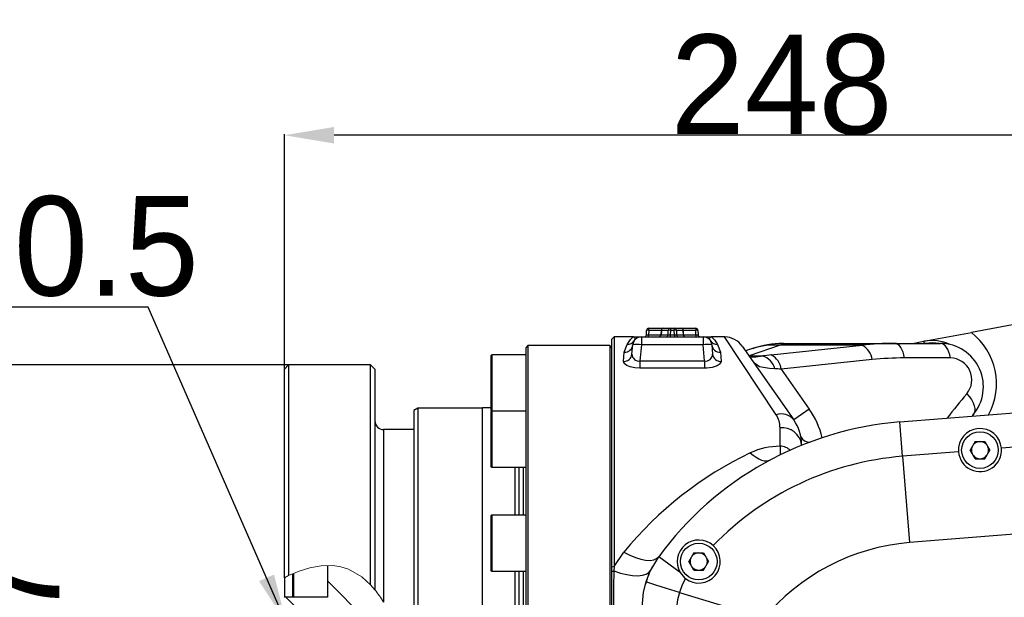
# Model space of a CAD drawing. Header units: millimetres. Extents: x -1 to 10933, y 0 to 7722.
# Tile 98 of 122: x 6536 to 7526, y 2770 to 3351. Entities that reach past the tile are written whole.
import ezdxf

# ---------------------------------------------------------------- set-up
doc = ezdxf.new("R2010")
doc.units = ezdxf.units.MM
doc.header["$LTSCALE"] = 13
doc.header["$PDSIZE"] = -1
doc.dimstyles.new('副本 (2) efort-st-3', dxfattribs={"dimtxt": 100, "dimasz": 50, "dimexe": 1.25, "dimexo": 0.625, "dimtad": 1, "dimdec": 0, "dimlfac": 0.2309, "dimdsep": 46, "dimtxsty": 'Standard', "dimcen": 2.5, "dimclrd": 3, "dimclre": 3, "dimadec": 0, "dimazin": 0, "dimtfac": 1, "dimtmove": 0, "dimatfit": 3, "dimfxl": 1, "dimarcsym": 0})

# ---------------------------------------------------------------- blocks, each defined once
blk = doc.blocks.new('*D190')
at = {"color": 3, "lineweight": -2}
for p, q in [((6801.84, 2999.75), (6801.84, 3235.73)), ((7826.5, 3234.48), (6851.84, 3234.48)), ((7876.5, 2614.08), (7876.5, 3235.73))]:
    blk.add_line(p, q, dxfattribs=at)
at = {"color": 3}
for points in [[(6851.84, 3242.81), (6851.84, 3226.15), (6801.84, 3234.48)], [(7826.5, 3226.15), (7826.5, 3242.81), (7876.5, 3234.48)]]:
    blk.add_solid(points, dxfattribs=at)
at = {"layer": 'Defpoints', "color": 0}
for p in [(6801.84, 3234.48), (6801.84, 2999.13), (7876.5, 2613.46)]:
    blk.add_point(p, dxfattribs=at)
at = {"color": 0, "insert": (7301.7, 3285.1), "char_height": 100, "attachment_point": 5}
blk.add_mtext('248', dxfattribs=at)
blk = doc.blocks.new('*D192')
at = {"color": 3, "lineweight": -2}
for p, q in [((6803.38, 2743.46), (6592.46, 2743.46)), ((6593.71, 2693.46), (6593.71, 2533.46)), ((6803.38, 2483.46), (6592.46, 2483.46))]:
    blk.add_line(p, q, dxfattribs=at)
at = {"color": 3}
for points in [[(6602.04, 2693.46), (6585.38, 2693.46), (6593.71, 2743.46)], [(6585.38, 2533.46), (6602.04, 2533.46), (6593.71, 2483.46)]]:
    blk.add_solid(points, dxfattribs=at)
at = {"layer": 'Defpoints', "color": 0}
for p in [(6804, 2743.46), (6593.71, 2483.46), (6804, 2483.46)]:
    blk.add_point(p, dxfattribs=at)
at = {"color": 0, "insert": (6540.85, 2616.39), "char_height": 100, "attachment_point": 5, "rotation": 90}
blk.add_mtext('φ60H7', dxfattribs=at)
blk = doc.blocks.new('*D194')
at = {"color": 3, "lineweight": -2}
for p, q in [((6805.55, 3003.46), (6417.15, 3003.46)), ((6418.4, 2953.46), (6418.4, 2273.46)), ((6805.55, 2223.46), (6417.15, 2223.46))]:
    blk.add_line(p, q, dxfattribs=at)
at = {"color": 3}
for points in [[(6426.73, 2953.46), (6410.06, 2953.46), (6418.4, 3003.46)], [(6410.06, 2273.46), (6426.73, 2273.46), (6418.4, 2223.46)]]:
    blk.add_solid(points, dxfattribs=at)
at = {"layer": 'Defpoints', "color": 0}
for p in [(6806.17, 3003.46), (6418.4, 2223.46), (6806.17, 2223.46)]:
    blk.add_point(p, dxfattribs=at)
at = {"color": 0, "insert": (6365.54, 2609.23), "char_height": 100, "attachment_point": 5, "rotation": 90}
blk.add_mtext('φ180', dxfattribs=at)
blk = doc.blocks.new('_DatumFilled')
at = {"color": 0, "linetype": 'ByBlock'}
blk.add_solid([(0, 0.57735), (-1, 0), (0, -0.57735)], dxfattribs=at)

msp = doc.modelspace()

# ---------------------------------------------------------------- hatches: boundary and pattern name
at = {"linetype": 'Continuous', "lineweight": 18}
h = msp.add_hatch(dxfattribs=at)
h.set_pattern_fill('ANSI31', color=256, scale=13, angle=90, style=0)
edge = h.paths.add_edge_path(flags=0)
edge.add_line((6845.17, 2801.71), (6845.17, 2769.68))
edge.add_line((6845.17, 2769.68), (6801.84, 2769.68))
edge.add_line((6801.84, 2769.68), (6801.84, 2745.63))
edge.add_line((6801.84, 2745.63), (6804, 2743.46))
edge.add_line((6804, 2743.46), (6869, 2743.46))
edge.add_arc((6869, 2741.29), 2.17, 0, 90, ccw=False)
edge.add_line((6871.17, 2741.29), (6871.17, 2658.96))
edge.add_line((6871.17, 2658.96), (6873.34, 2656.79))
edge.add_line((6873.34, 2656.79), (6892.84, 2656.79))
edge.add_arc((6892.84, 2654.63), 2.17, 0, 90, ccw=False)
edge.add_line((6895, 2654.63), (6895, 2635.13))
edge.add_line((6895, 2635.13), (6923.17, 2635.13))
edge.add_line((6923.17, 2635.13), (6923.17, 2713.59))
edge.add_spline(control_points=[(6923.17, 2713.59), (6911.4, 2752.19), (6889.71, 2797.34), (6850.86, 2801.8), (6845.17, 2801.71)], knot_values=[0.754745, 0.754745, 0.754745, 0.754745, 0.874621, 0.894393, 0.894393, 0.894393, 0.894393], weights=[1, 1, 1, 1, 1], degree=3, periodic=0)

# ---------------------------------------------------------------- linework, layer by layer
at = {"color": 7, "linetype": 'Continuous', "lineweight": 25}
for p, q in [((7743.15, 3082.36), (7492.5, 3036.04)), ((7168.23, 3038.2), (7168.23, 3040.29)), ((7168.23, 3040.29), (7182.86, 3040.29)), ((7182.86, 3040.29), (7189.9, 3040.29)), ((7189.9, 3040.29), (7193.78, 3040.29)), ((7189.9, 3040.29), (7189.9, 3038.2)), ((7193.78, 3040.29), (7193.78, 3038.2)), ((7193.78, 3040.29), (7200.82, 3040.29)), ((7200.82, 3040.29), (7215.44, 3040.29)), ((7215.44, 3040.29), (7215.44, 3038.2)), ((7133.34, 3031.63), (7131.17, 3029.46)), ((7131.17, 2799.87), (7131.17, 3029.46)), ((7152.84, 3031.63), (7133.34, 3031.63)), ((7133.34, 3031.63), (7133.34, 2800.84)), ((7152.84, 3031.63), (7160.72, 3031.63)), ((7160.82, 3031.63), (7160.75, 3031.63)), ((7160.78, 3031.63), (7222.9, 3031.63)), ((7160.78, 3031.63), (7160.78, 3023.71)), ((7165.91, 3033.72), (7166.07, 3038.2)), ((7168.23, 3038.2), (7168.08, 3033.72)), ((7168.08, 3031.63), (7168.08, 3033.72)), ((7180.69, 3038.24), (7180.45, 3033.68)), ((7180.86, 3038.2), (7180.62, 3033.72)), ((7187.58, 3033.72), (7187.73, 3038.2)), ((7189.9, 3038.2), (7189.74, 3033.72)), ((7189.74, 3033.72), (7189.74, 3031.63)), ((7189.74, 3033.72), (7193.93, 3033.72)), ((7193.78, 3038.2), (7189.9, 3038.2)), ((7193.93, 3033.72), (7193.78, 3038.2)), ((7193.93, 3033.72), (7193.93, 3031.63)), ((7195.94, 3038.2), (7196.1, 3033.72)), ((7203.05, 3033.72), (7202.82, 3038.2)), ((7203.22, 3033.68), (7202.98, 3038.24)), ((7215.6, 3033.72), (7215.44, 3038.2)), ((7215.6, 3033.72), (7215.6, 3031.63)), ((7217.61, 3038.2), (7217.76, 3033.72)), ((7222.92, 3031.63), (7222.85, 3031.63)), ((7222.9, 3031.63), (7222.9, 3023.71)), ((7222.96, 3031.63), (7230.84, 3031.63)), ((7244.24, 3031.63), (7230.84, 3031.63)), ((7444.86, 3027.23), (7492.5, 3036.04)), ((7046.67, 3022.96), (7044.5, 3020.79)), ((7044.5, 3020.79), (7044.5, 2533.99)), ((7129, 3022.96), (7046.67, 3022.96)), ((7046.67, 3022.96), (7046.67, 2203.96)), ((7131.17, 3020.79), (7129, 3022.96)), ((7129, 3022.96), (7129, 2203.96)), ((7143.51, 3016.12), (7146.34, 3024.03)), ((7151.32, 3014.32), (7152.14, 3023.71)), ((7160.78, 3023.71), (7159.35, 3007.43)), ((7222.9, 3023.71), (7160.78, 3023.71)), ((7224.32, 3007.43), (7222.9, 3023.71)), ((7231.53, 3023.71), (7232.35, 3014.32)), ((7237.34, 3024.03), (7240.16, 3016.12)), ((7261.98, 3022.39), (7313.99, 2948.15)), ((7272.34, 3019.82), (7265.44, 3017.46)), ((7300.2, 3023.15), (7269.27, 3012.42)), ((7291.39, 3013.49), (7382.81, 3023.15)), ((7303.72, 3025.13), (7300.2, 3023.15)), ((7382.81, 3023.15), (7300.2, 3023.15)), ((7303.72, 3025.13), (7415.37, 3025.13)), ((7415.37, 3025.13), (7461.4, 3025.13)), ((7433.45, 3025.13), (7444.86, 3027.23)), ((7009.84, 2965.24), (7009.84, 3013.07)), ((7044.5, 3013.51), (7010.27, 3013.51)), ((7142.69, 3006.92), (7143.51, 3016.12)), ((7240.16, 3016.12), (7240.98, 3006.92)), ((7269.27, 3012.42), (7282.89, 3012.42)), ((7471.4, 3010.46), (7425.36, 3010.46)), ((6806.17, 3003.46), (6801.84, 2999.13)), ((6888.5, 3003.46), (6806.17, 3003.46)), ((6806.17, 3003.46), (6806.17, 2791.47)), ((6892.84, 2999.13), (6888.5, 3003.46)), ((6888.5, 2782.37), (6888.5, 3003.46)), ((7159.35, 3007.43), (7159.35, 3000.17)), ((7159.35, 3007.43), (7224.32, 3007.43)), ((7224.32, 3000.17), (7159.35, 3000.17)), ((7224.32, 3007.43), (7224.32, 3000.17)), ((7392.81, 3008.81), (7301.38, 2999.15)), ((6801.84, 2789.23), (6801.84, 2999.13)), ((6892.84, 2999.13), (6892.84, 2777.36)), ((7301.38, 2999.15), (7329.5, 2959.01)), ((7420.54, 2946.03), (7846.74, 2980.59)), ((6936.1, 2960.08), (6931.84, 2957.62)), ((7001.17, 2960.08), (6936.1, 2960.08)), ((6936.1, 2960.08), (6936.1, 2651.08)), ((7009.84, 2960.13), (7001.17, 2960.13)), ((7001.17, 2266.79), (7001.17, 2960.13)), ((7009.84, 2957.61), (7009.84, 2965.24)), ((6931.84, 2957.62), (6931.84, 2679.2)), ((7009.84, 2902.84), (7009.84, 2956.46)), ((7010.27, 2957.17), (7044.5, 2957.17)), ((7044.5, 2956.89), (7010.27, 2956.89)), ((7033.67, 2957.17), (7033.67, 2956.89)), ((7037.42, 2957.17), (7037.42, 2956.89)), ((7329.5, 2959.01), (7313.99, 2948.15)), ((7494.04, 2953.04), (7493.16, 2951.92)), ((7300.17, 2921.61), (7300.17, 2940.22)), ((7423.34, 2911.53), (7420.54, 2946.03)), ((7796.71, 2941.8), (7522.76, 2919.59)), ((6931.84, 2938.46), (6901.5, 2938.46)), ((7321.84, 2923.29), (7321.84, 2922.56)), ((7496.25, 2926.46), (7491.24, 2917.79)), ((7496.25, 2926.46), (7506.08, 2926.46)), ((7506.08, 2926.46), (7511.09, 2917.79)), ((7479.57, 2916.08), (7423.34, 2911.53)), ((7423.34, 2911.53), (7430.38, 2824.69)), ((7496.25, 2909.12), (7491.24, 2917.79)), ((7506.08, 2909.12), (7511.09, 2917.79)), ((7009.84, 2900.99), (7009.84, 2902.84)), ((7010.27, 2900.56), (7044.5, 2900.56)), ((7033.67, 2900.56), (7033.67, 2852.28)), ((7037.42, 2900.56), (7037.42, 2852.28)), ((7496.25, 2909.12), (7506.08, 2909.12)), ((7009.84, 2796.38), (7009.84, 2851.85)), ((7044.5, 2852.28), (7010.27, 2852.28)), ((7856.58, 2859.25), (7430.38, 2824.69)), ((7133.34, 2800.84), (7143.26, 2815.18)), ((7213.54, 2814.32), (7208.53, 2805.65)), ((7213.54, 2814.32), (7223.38, 2814.32)), ((7223.38, 2814.32), (7228.38, 2805.65)), ((6845.17, 2801.71), (6845.17, 2769.68)), ((7199.72, 2794.77), (7178.23, 2810.5)), ((7213.54, 2796.99), (7208.53, 2805.65)), ((7223.38, 2796.99), (7228.38, 2805.65)), ((6810.5, 2769.68), (6810.5, 2793.29)), ((7010.27, 2795.95), (7044.5, 2795.95)), ((7033.67, 2795.95), (7033.67, 2715.6)), ((7037.42, 2795.95), (7037.42, 2715.6)), ((7133.34, 2800.84), (7131.17, 2799.87)), ((7131.17, 2795.2), (7131.17, 2799.87)), ((7133.23, 2796.19), (7131.17, 2795.2)), ((7131.17, 2745.7), (7131.17, 2795.2)), ((7133.34, 2800.84), (7133.23, 2796.19)), ((7213.54, 2796.99), (7223.38, 2796.99)), ((6801.84, 2789.23), (6801.84, 2769.68)), ((7199.11, 2774.56), (7199.19, 2774.53)), ((6845.17, 2769.68), (6801.84, 2769.68))]:
    msp.add_line(p, q, dxfattribs=at)
at = {"color": 8, "linetype": 'Continuous', "lineweight": 25}
for p, q in [((7168.08, 3033.72), (7180.46, 3033.72)), ((7180.69, 3038.2), (7168.23, 3038.2)), ((7180.62, 3033.72), (7187.58, 3033.72)), ((7187.73, 3038.2), (7180.86, 3038.2)), ((7202.82, 3038.2), (7195.94, 3038.2)), ((7196.1, 3033.72), (7203.05, 3033.72)), ((7215.44, 3038.2), (7202.98, 3038.2)), ((7203.22, 3033.72), (7215.6, 3033.72)), ((7296.25, 2953.33), (7244.24, 3031.63)), ((7445.24, 3025.13), (7444.86, 3027.23)), ((7010.27, 3013.51), (7010.27, 2964.93)), ((7010.27, 2964.93), (7010.27, 2957.17)), ((7010.27, 2956.89), (7010.27, 2902.44)), ((7042.34, 2956.89), (7042.34, 2957.17)), ((6901.5, 2938.46), (6901.5, 2764.88)), ((7321.9, 2922.58), (7321.84, 2923.29)), ((7010.27, 2902.44), (7010.27, 2900.56)), ((7042.34, 2852.28), (7042.34, 2900.56)), ((7010.27, 2852.28), (7010.27, 2795.95)), ((6810.94, 2793.48), (6810.94, 2769.68)), ((7042.34, 2715.6), (7042.34, 2795.95))]:
    msp.add_line(p, q, dxfattribs=at)
at = {"color": 7, "linetype": 'Continuous', "lineweight": 18}
for p, q in [((6806.17, 2791.47), (6801.84, 2789.23)), ((6892.84, 2777.36), (6888.5, 2782.37))]:
    msp.add_line(p, q, dxfattribs=at)
at = {"color": 7, "linetype": 'Continuous', "lineweight": 25, "flags": 128}
for points in [[(7146.34, 3024.03), (7149.72, 3029.1), (7152.19, 3031.49), (7152.82, 3031.63), (7152.84, 3031.63)], [(7152.84, 3031.63), (7152.85, 3031.63), (7152.93, 3031.62), (7153.82, 3031.2), (7154.2, 3029.21), (7153.56, 3027.75)], [(7230.12, 3027.75), (7229.47, 3029.21), (7229.85, 3031.2), (7230.74, 3031.62), (7230.83, 3031.63), (7230.84, 3031.63)], [(7230.84, 3031.63), (7230.85, 3031.63), (7230.86, 3031.63), (7230.9, 3031.62), (7231.05, 3031.61), (7231.65, 3031.41), (7231.76, 3031.36), (7234.5, 3028.33), (7237.34, 3024.03)], [(7425.36, 3010.46), (7424.72, 3013.54), (7423.84, 3016.39), (7422.77, 3018.92), (7421.51, 3021.08), (7420.11, 3022.82), (7418.6, 3024.09), (7417, 3024.86), (7415.37, 3025.13)], [(7460.09, 3025.13), (7453.69, 3025.78), (7445.25, 3025.1)], [(7471.4, 3010.46), (7470.75, 3013.54), (7469.88, 3016.39), (7468.8, 3018.92), (7467.55, 3021.08), (7466.14, 3022.82), (7464.63, 3024.09), (7463.04, 3024.86), (7461.4, 3025.13)], [(7159.35, 3000.17), (7154.2, 3000.5), (7149.63, 3001.43), (7146.01, 3002.85), (7143.53, 3004.71), (7142.69, 3006.88), (7142.69, 3006.92)], [(7240.98, 3006.92), (7240.06, 3004.61), (7236.87, 3002.46), (7232.04, 3000.93), (7226.68, 3000.24), (7224.32, 3000.17)], [(7294.95, 2999.54), (7289.67, 2999.77), (7279.43, 3001.5), (7273.61, 3005.79)], [(7487.84, 2974.41), (7490.45, 2971.53), (7492.65, 2968.5), (7494.34, 2965.44), (7495.48, 2962.45), (7496.03, 2959.62), (7495.97, 2957.05), (7495.3, 2954.83), (7494.04, 2953.04)], [(7270.3, 2914.97), (7273.2, 2912.54), (7276.06, 2910.52), (7278.86, 2908.94), (7281.55, 2907.8), (7284.11, 2907.13), (7286.5, 2906.94), (7288.69, 2907.21), (7290.66, 2907.97)], [(7143.26, 2815.18), (7149.08, 2812.18), (7154.75, 2809.8), (7160.13, 2808.08), (7165.07, 2807.08), (7169.46, 2806.83), (7173.17, 2807.33), (7176.12, 2808.56), (7178.23, 2810.5)], [(7165.46, 2785.2), (7169.39, 2795.45), (7178.23, 2810.5)], [(7133.23, 2796.19), (7132.89, 2780.08), (7132.68, 2763.34), (7132.61, 2746.35)], [(7133.23, 2796.19), (7139.75, 2794.06), (7146.04, 2792.54), (7151.92, 2791.65), (7157.22, 2791.44), (7161.82, 2791.9), (7165.57, 2793.02), (7168.38, 2794.77), (7170.17, 2797.1)], [(7199.72, 2794.77), (7204.1, 2789.43), (7205.13, 2788.57)], [(7161.5, 2759.32), (7162.93, 2774.97), (7165.46, 2785.2)], [(7199.11, 2774.56), (7186.07, 2778.65), (7175.38, 2782.02), (7168.25, 2784.29), (7165.46, 2785.2), (7165.46, 2785.2)], [(7205.13, 2788.57), (7201.67, 2782.27), (7199.11, 2774.56)], [(7199.19, 2774.53), (7196.92, 2767.14), (7196.13, 2759.32)], [(7199.19, 2774.53), (7240.85, 2761.69), (7282.92, 2747.48), (7283.24, 2747.37)]]:
    msp.add_lwpolyline(points, dxfattribs=at)
at = {"color": 8, "linetype": 'Continuous', "lineweight": 25, "flags": 128}
for points in [[(7180.86, 3038.2), (7180.72, 3038.23), (7180.69, 3038.24)], [(7202.98, 3038.24), (7202.96, 3038.23), (7202.82, 3038.2)], [(7269.81, 3011.22), (7275.9, 3011.65), (7282.89, 3012.42)], [(7300.17, 2921.61), (7300.19, 2918.94), (7300.2, 2916.58), (7300.22, 2914.57), (7300.24, 2912.93), (7300.24, 2912.87)]]:
    msp.add_lwpolyline(points, dxfattribs=at)
at = {"color": 7, "linetype": 'Continuous', "lineweight": 18, "flags": 128}
msp.add_lwpolyline([(6806.17, 2791.47), (6816.58, 2795.95), (6827.49, 2799.32), (6838.95, 2801.33), (6850.61, 2801.57), (6858.63, 2800.43), (6866.32, 2798.11), (6879.86, 2790.3), (6888.5, 2782.37)], dxfattribs=at)
at = {"color": 7, "linetype": 'Continuous', "lineweight": 25}
for centre in [(7501.17, 2917.79), (7218.46, 2805.65)]:
    msp.add_circle(centre, 18.42, dxfattribs=at)
for centre, radius, start, end in [((7168.23, 3038.13), 2.17, 90, 178), ((7182.86, 3038.13), 2.17, 90, 177.00829), ((7182.94, 3038.21), 2.08, 92.25257, 180.28251), ((7189.9, 3038.13), 2.17, 90, 178), ((7193.78, 3038.13), 2.17, 2, 90), ((7200.82, 3038.13), 2.17, 2.99171, 90), ((7200.74, 3038.21), 2.08, 359.71749, 87.74743), ((7215.44, 3038.13), 2.17, 2, 90), ((7160.78, 3022.96), 8.67, 90, 175), ((7163.74, 3033.79), 2.17, 270, 358), ((7167.15, 3022.67), 15.57, 86.0129, 93.9871), ((7178.29, 3033.79), 2.17, 270, 357.34539), ((7178.54, 3033.71), 2.08, 272.25257, 0.28251), ((7185.41, 3033.79), 2.17, 270, 358), ((7188.82, 3022.67), 15.57, 86.0129, 93.9871), ((7194.86, 3022.67), 15.57, 86.0129, 93.9871), ((7198.26, 3033.79), 2.17, 182, 270), ((7205.13, 3033.71), 2.08, 179.71749, 267.74743), ((7205.38, 3033.79), 2.17, 182.96536, 270), ((7216.52, 3022.67), 15.57, 86.0129, 93.9871), ((7219.93, 3033.79), 2.17, 182, 270), ((7222.9, 3022.96), 8.67, 5, 90), ((7244.24, 3009.96), 21.67, 35.01367, 88.96809), ((7143.71, 3024.6), 8.48, 268.62871, 354.00998), ((7146.59, 3032.42), 8.39, 268.3005, 326.16903), ((7156.46, 2998.73), 25.35, 80.19725, 99.80275), ((7227.21, 2998.73), 25.35, 80.19725, 99.80275), ((7237.09, 3032.42), 8.39, 213.83097, 271.6995), ((7239.96, 3024.6), 8.48, 185.99002, 271.37129), ((7301.9, 2938.9), 86.1, 89.05776, 110.08114), ((7373.96, 3006.33), 19.01, 7.51439, 62.2339), ((7452.73, 2984.62), 43.33, 64.96637, 100.47154), ((7461.02, 2981.52), 43.61, 319.21491, 89.50262), ((7010.27, 3013.07), 0.433, 90, 180), ((7143.01, 3015.28), 8.37, 267.81602, 353.3783), ((7158.23, 3014.24), 6.91, 179.3718, 279.38751), ((7225.43, 3014.26), 6.92, 260.75212, 0.48857), ((7240.67, 3015.28), 8.37, 186.6217, 272.18398), ((7276.9, 2994.74), 18.67, 14.88728, 71.30549), ((7282.53, 2996.66), 19.01, 7.51439, 62.2339), ((7471.06, 2988.53), 21.93, 319.91832, 89.13131), ((7010.27, 2957.61), 0.433, 180, 270), ((7010.27, 2956.46), 0.433, 90, 180), ((7301.31, 2937.69), 16.44, 39.52895, 107.93624), ((7276.4, 2940.25), 23.77, 359.9178, 33.38463), ((6901.5, 2947.13), 8.67, 180, 270), ((7447.5, 2613.46), 333.67, 94.63502, 143.80555), ((7302.28, 2920.59), 19.74, 7.85823, 96.13297), ((7278.5, 2923.29), 43.33, 360, 35.01367), ((7501.17, 2917.79), 21.67, 4.754, 184.51603), ((7299.92, 2852.26), 69.35, 89.79203, 115.28586), ((7501.17, 2917.79), 8.67, 157.43202, 202.56798), ((7501.17, 2917.79), 8.67, 90, 142.56798), ((7501.17, 2917.79), 8.67, 37.43202, 90), ((7501.17, 2917.79), 8.67, 337.43202, 22.56798), ((7429.55, 2581.46), 369.58, 115.52547, 140.77274), ((7447.5, 2613.46), 299.04, 94.63502, 135.84754), ((7501.17, 2917.79), 21.67, 184.51603, 4.754), ((7501.17, 2917.79), 8.67, 217.43202, 270), ((7501.17, 2917.79), 8.67, 270, 322.56798), ((7010.27, 2900.99), 0.433, 180, 270), ((7010.27, 2851.85), 0.433, 90, 180), ((7218.46, 2805.65), 21.67, 48.04268, 210.14145), ((7218.46, 2805.65), 21.67, 232.04665, 48.04268), ((7447.5, 2613.46), 211.93, 94.63502, 140.8124), ((7218.46, 2805.65), 8.67, 90, 142.56798), ((7218.46, 2805.65), 8.67, 37.43202, 90), ((7218.46, 2805.65), 8.67, 157.43202, 202.56798), ((7218.46, 2805.65), 8.67, 337.43202, 22.56798), ((7010.27, 2796.38), 0.433, 180, 270), ((7248.17, 2759.32), 86.67, 151.8491, 164.23295), ((7218.46, 2805.65), 8.67, 217.43202, 270), ((7218.46, 2805.65), 8.67, 270, 322.56798)]:
    msp.add_arc(centre, radius, start, end, dxfattribs=at)
at = {"color": 8, "linetype": 'Continuous', "lineweight": 25}
for centre, radius, start, end in [((7452.73, 2984.62), 65, 331.15258, 52.28185), ((7294.04, 2955.59), 67.85, 84.79008, 108.66312), ((7258.52, 2909.29), 86.67, 13.9722, 35.01367), ((7330.03, 2935.95), 10.14, 208.60658, 270.60888), ((7300.32, 2907.03), 14.59, 44.78508, 90.60522)]:
    msp.add_arc(centre, radius, start, end, dxfattribs=at)
at = {"color": 7, "linetype": 'Continuous', "lineweight": 18}
msp.add_arc((6803.77, 2706.25), 113.97, 30.9603, 38.60364, dxfattribs=at)
at = {"color": 7, "linetype": 'Continuous', "lineweight": 25}
for centre, major_axis, ratio, start_param, end_param in [((7168.08, 3033.79), (2.17, 0.08), 0.034709, 3.139166, 4.708744), ((7189.75, 3033.79), (2.17, 0.08), 0.034709, 3.139166, 4.708744), ((7193.93, 3033.79), (2.17, -0.08), 0.034709, 4.716034, 6.285612), ((7215.59, 3033.79), (2.17, -0.08), 0.034709, 4.716034, 6.285612), ((7491.26, 2895.13), (205.18, -67.91), 0.540277, 2.120432, 2.294965), ((7342.71, 3004.02), (79.77, -1.18), 0.142921, 2.271856, 2.420951), ((7501.26, 2902.13), (207.12, -50.51), 0.462716, 2.055855, 2.230387), ((7342.71, 2982.68), (62.1, -14.13), 0.149488, 2.3325, 2.481594)]:
    msp.add_ellipse(centre, major_axis=major_axis, ratio=ratio, start_param=start_param, end_param=end_param, dxfattribs=at)
at = {"color": 8, "linetype": 'Continuous', "lineweight": 25}
for centre, major_axis, ratio, start_param, end_param in [((7182.63, 3033.79), (2.18, 0.11), 0.034475, 2.745286, 3.140629), ((7201.04, 3033.79), (2.18, -0.11), 0.034475, 0.002861, 0.396306), ((7896.5, 2627.47), (439.16, 307.66), 0.99974, 1.826521, 1.88508)]:
    msp.add_ellipse(centre, major_axis=major_axis, ratio=ratio, start_param=start_param, end_param=end_param, dxfattribs=at)

# ---------------------------------------------------------------- texts
at = {"color": 0, "insert": (6433.41, 3173.2), "char_height": 100, "width": 128.6808, "attachment_point": 1}
msp.add_mtext('C0.5', dxfattribs=at)

# ---------------------------------------------------------------- dimensions: what is measured, and where the dimension line sits
at = {"color": 0}
dim = msp.add_linear_dim(base=(6801.84, 3234.48), p1=(7876.5, 2613.46), p2=(6801.84, 2999.13), dimstyle='副本 (2) efort-st-3', dxfattribs=at)
dim.commit()
dim.dimension.update_dxf_attribs({"geometry": '*D190', "text_midpoint": (7301.7, 3234.48), "dimtype": 160})
for base, p1, p2, text, override, picture, middle in [((6418.4, 2223.46), (6806.17, 3003.46), (6806.17, 2223.46), 'φ<>', {"dimtxsty": 'Standard', "dimldrblk": 'DatumFilled'}, '*D194', (6418.4, 2609.23)), ((6593.71, 2483.46), (6804, 2743.46), (6804, 2483.46), 'φ<>H7', {"dimtxsty": 'Standard'}, '*D192', (6593.71, 2616.39))]:
    dim = msp.add_linear_dim(base=base, p1=p1, p2=p2, angle=90, text=text, dimstyle='副本 (2) efort-st-3', override=override, dxfattribs=at)
    dim.commit()
    dim.dimension.update_dxf_attribs({"geometry": picture, "text_midpoint": middle, "dimtype": 160})

# ---------------------------------------------------------------- leaders
msp.add_leader([(6804, 2743.46), (6664.78, 3061.42), (6432.11, 3061.42)], dimstyle='副本 (2) efort-st-3', override={"dimgap": 0.625, "dimtad": 0}, dxfattribs=at)

doc.saveas('drawing.dxf')
